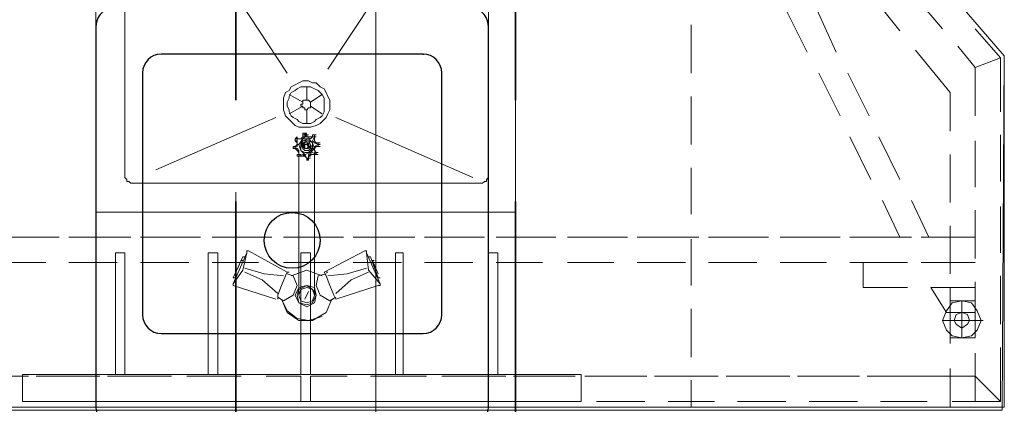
# Model space of a CAD drawing. Header units: millimetres. Extents: x 82175 to 237000, y 24756 to 471700.
# Tile 31 of 256: x 116038 to 117095, y 95196 to 95609. Entities that reach past the tile are written whole.
import ezdxf

# ---------------------------------------------------------------- set-up
doc = ezdxf.new("R2010")
doc.units = ezdxf.units.MM
doc.linetypes.add('Krawędzie ukryte', pattern=[3.912222, 2.822222, -1.09])
doc.linetypes.add('Kropki i Kreski', pattern=[6.702778, 3.527778, -1.763889, 0, -1.411111])
for name, color, linetype in [('2D - Rysunki i Obrazki', 8, 'Continuous'), ('Konstrukcja - Belki', 8, 'Continuous'), ('Konstrukcja - Siatka mod', 8, 'Continuous'), ('Konstrukcja - Ściany nośne wew..P', 8, 'Continuous'), ('Wnętrze - Wyposażenie', 8, 'Continuous')]:
    doc.layers.add(name, color=color, linetype=linetype)

msp = doc.modelspace()

# ---------------------------------------------------------------- linework, layer by layer
at = {"layer": '2D - Rysunki i Obrazki', "color": 8, "linetype": 'Continuous', "lineweight": 13, "ltscale": 100, "flags": 128}
for points in [[(117092.3, 95190), (115592.3, 95190), (115595.3, 95570.5), (115918.8, 95943.7), (116773.1, 95943.7), (117094.5, 95570.5)], [(115595.3, 95193.1), (115595.3, 95570.5), (115918.8, 95943.7), (116773.1, 95943.7), (117094.5, 95570.5), (117094.5, 95193.1)], [(115595.3, 95193.1), (115595.3, 95570.5), (115918.8, 95943.7), (116773.1, 95943.7), (117094.5, 95570.5), (117094.5, 95193.1)], [(115595.3, 95193.1), (115595.3, 95570.5), (115918.8, 95943.7), (116773.1, 95943.7), (117094.5, 95570.5), (117094.5, 95193.1)], [(115595.3, 95193.1), (115595.3, 95570.5), (115918.8, 95943.7), (116773.1, 95943.7), (117094.5, 95570.5), (117094.5, 95193.1)], [(115595.3, 95193.1), (115595.3, 95570.5), (115918.8, 95943.7), (116773.1, 95943.7), (117094.5, 95570.5), (117094.5, 95193.1)], [(115595.3, 95193.1), (115595.3, 95570.5), (115918.8, 95943.7), (116773.1, 95943.7), (117094.5, 95570.5), (117094.5, 95193.1)], [(116569.9, 95852.5), (116569.9, 95402.5)], [(116362.5, 95500), (116366.7, 95504.1), (116368.8, 95508.3), (116370.8, 95512.4), (116370.8, 95516.6), (116370.8, 95522.8), (116368.8, 95526.9), (116366.7, 95531.1), (116364.6, 95535.2), (116360.5, 95537.3), (116356.3, 95541.5), (116352.2, 95541.5), (116348, 95543.5), (116341.8, 95543.5), (116337.7, 95541.5), (116333.5, 95539.4), (116329.4, 95537.3), (116327.3, 95533.2), (116323.1, 95531.1), (116321.1, 95524.9), (116321.1, 95520.7), (116321.1, 95516.6), (116321.1, 95512.4), (116323.1, 95506.2), (116325.2, 95504.1), (116329.4, 95500), (116333.5, 95495.8), (116337.7, 95493.8), (116341.8, 95493.8), (116346, 95493.8), (116350.1, 95493.8), (116356.3, 95495.8), (116360.5, 95497.9)], [(116360.5, 95504.1), (116362.5, 95506.2), (116364.6, 95510.4), (116364.6, 95514.5), (116364.6, 95518.7), (116364.6, 95520.7), (116364.6, 95524.9), (116362.5, 95529), (116360.5, 95531.1), (116358.4, 95533.2), (116354.2, 95535.2), (116350.1, 95537.3), (116348, 95537.3), (116343.9, 95537.3), (116339.7, 95537.3), (116335.6, 95535.2), (116333.5, 95533.2), (116329.4, 95531.1), (116327.3, 95526.9), (116327.3, 95524.9), (116325.2, 95520.7), (116325.2, 95516.6), (116327.3, 95512.4), (116327.3, 95510.4), (116329.4, 95506.2), (116331.4, 95504.1), (116335.6, 95502.1), (116337.7, 95500), (116341.8, 95497.9), (116346, 95497.9), (116350.1, 95497.9), (116354.2, 95500), (116356.3, 95502.1)], [(116350.1, 95514.5), (116350.1, 95516.6), (116350.1, 95518.7), (116350.1, 95520.7), (116348, 95522.8), (116346, 95522.8), (116343.9, 95522.8), (116341.8, 95522.8), (116341.8, 95520.7), (116341.8, 95518.7), (116339.7, 95518.7), (116339.7, 95516.6), (116341.8, 95516.6), (116341.8, 95514.5), (116343.9, 95514.5), (116343.9, 95512.4), (116346, 95512.4), (116348, 95514.5)], [(116356.3, 95464.7), (116352.2, 95466.8), (116348, 95464.7), (116348, 95460.6), (116346, 95460.6), (116343.9, 95462.7), (116341.8, 95464.7), (116337.7, 95462.7), (116337.7, 95464.7), (116337.7, 95468.9), (116335.6, 95471), (116331.4, 95471), (116335.6, 95473), (116335.6, 95475.1), (116335.6, 95479.3), (116335.6, 95481.3), (116337.7, 95481.3), (116341.8, 95481.3), (116343.9, 95483.4), (116343.9, 95485.5), (116346, 95483.4), (116350.1, 95481.3), (116352.2, 95483.4), (116354.2, 95483.4), (116352.2, 95479.3), (116354.2, 95477.2), (116358.4, 95475.1), (116354.2, 95473), (116354.2, 95468.9)], [(116346, 95460.6), (116348, 95460.6), (116348, 95464.7), (116352.2, 95466.8), (116356.3, 95464.7), (116354.2, 95468.9), (116354.2, 95473), (116358.4, 95475.1), (116354.2, 95477.2), (116352.2, 95479.3), (116354.2, 95483.4), (116352.2, 95483.4), (116350.1, 95481.3), (116346, 95483.4), (116343.9, 95485.5), (116343.9, 95483.4), (116341.8, 95481.3), (116337.7, 95481.3), (116335.6, 95481.3), (116335.6, 95479.3), (116335.6, 95475.1), (116335.6, 95473), (116331.4, 95471), (116333.5, 95471), (116335.6, 95471), (116337.7, 95468.9), (116337.7, 95464.7), (116337.7, 95462.7), (116341.8, 95464.7), (116343.9, 95464.7)], [(116343.9, 95487.5), (116341.8, 95487.5), (116341.8, 95485.5), (116341.8, 95487.5)], [(116341.8, 95485.5), (116341.8, 95483.4)], [(116346, 95485.5), (116343.9, 95487.5)], [(116352.2, 95483.4), (116350.1, 95483.4), (116346, 95483.4), (116346, 95485.5), (116346, 95483.4), (116350.1, 95483.4)], [(116354.2, 95485.5), (116354.2, 95483.4), (116352.2, 95483.4), (116354.2, 95483.4)], [(116354.2, 95485.5), (116352.2, 95485.5)], [(116352.2, 95485.5), (116352.2, 95483.4)], [(116352.2, 95485.5), (116352.2, 95483.4), (116354.2, 95483.4), (116354.2, 95485.5)], [(116352.2, 95483.4), (116354.2, 95483.4), (116354.2, 95485.5), (116354.2, 95483.4)], [(116354.2, 95483.4), (116354.2, 95485.5)], [(116331.4, 95473), (116333.5, 95473), (116335.6, 95475.1), (116335.6, 95473), (116331.4, 95471)], [(116335.6, 95475.1), (116333.5, 95473), (116331.4, 95473), (116333.5, 95473)], [(116331.4, 95471), (116335.6, 95473), (116335.6, 95475.1), (116333.5, 95473), (116331.4, 95473)], [(116331.4, 95473), (116331.4, 95471)], [(116331.4, 95473), (116331.4, 95471)], [(116333.5, 95479.3), (116335.6, 95477.2), (116335.6, 95475.1), (116335.6, 95477.2)], [(116341.8, 95483.4), (116339.7, 95481.3), (116337.7, 95481.3), (116335.6, 95481.3), (116337.7, 95481.3), (116339.7, 95481.3)], [(116354.2, 95471), (116350.1, 95466.8), (116343.9, 95464.7), (116339.7, 95468.9), (116337.7, 95475.1), (116341.8, 95479.3), (116348, 95481.3), (116352.2, 95477.2)], [(116337.7, 95475.1), (116341.8, 95479.3), (116348, 95481.3), (116352.2, 95477.2), (116354.2, 95471), (116350.1, 95466.8), (116343.9, 95464.7), (116339.7, 95468.9)], [(116352.2, 95471), (116352.2, 95477.2), (116348, 95479.3), (116341.8, 95479.3), (116339.7, 95475.1), (116339.7, 95468.9), (116343.9, 95466.8), (116350.1, 95466.8)], [(116350.1, 95471), (116348, 95468.9), (116343.9, 95468.9), (116341.8, 95471), (116341.8, 95473), (116343.9, 95477.2), (116346, 95477.2), (116348, 95475.1)], [(116354.2, 95481.3), (116354.2, 95483.4)], [(116354.2, 95471), (116356.3, 95473), (116358.4, 95473), (116356.3, 95473)], [(116358.4, 95477.2), (116358.4, 95475.1)], [(116358.4, 95475.1), (116358.4, 95477.2)], [(116358.4, 95473), (116358.4, 95475.1)], [(116358.4, 95473), (116358.4, 95475.1)], [(116331.4, 95471), (116333.5, 95471)], [(116331.4, 95471), (116333.5, 95471)], [(116331.4, 95471), (116333.5, 95471)], [(116333.5, 95471), (116335.6, 95468.9), (116337.7, 95466.8), (116337.7, 95464.7), (116337.7, 95466.8), (116335.6, 95468.9)], [(116335.6, 95464.7), (116335.6, 95462.7)], [(116337.7, 95464.7), (116335.6, 95464.7)], [(116337.7, 95462.7), (116335.6, 95462.7)], [(116335.6, 95462.7), (116337.7, 95462.7)], [(116335.6, 95462.7), (116337.7, 95462.7)], [(116337.7, 95462.7), (116335.6, 95462.7)], [(116346, 95460.6), (116343.9, 95462.7), (116341.8, 95464.7), (116337.7, 95462.7), (116341.8, 95464.7), (116343.9, 95464.7)], [(116337.7, 95462.7), (116341.8, 95462.7), (116343.9, 95462.7), (116346, 95460.6), (116343.9, 95462.7), (116341.8, 95464.7)], [(116346, 95460.6), (116343.9, 95462.7), (116341.8, 95464.7), (116337.7, 95462.7), (116341.8, 95462.7), (116343.9, 95462.7)], [(116348, 95462.7), (116350.1, 95464.7), (116352.2, 95464.7), (116354.2, 95464.7), (116352.2, 95464.7), (116350.1, 95464.7)], [(116354.2, 95464.7), (116356.3, 95464.7)], [(116356.3, 95464.7), (116354.2, 95464.7)], [(116356.3, 95464.7), (116356.3, 95466.8)], [(116346, 95460.6), (116346, 95458.5), (116348, 95460.6)], [(116346, 95460.6), (116346, 95458.5)], [(116346, 95458.5), (116348, 95460.6)], [(116346, 95458.5), (116346, 95460.6), (116348, 95460.6)], [(116333.5, 95313.4), (116337.7, 95305.1), (116346, 95300.9), (116354.2, 95305.1), (116356.3, 95313.4), (116354.2, 95321.7), (116346, 95323.7), (116337.7, 95321.7)], [(116335.6, 95313.4), (116337.7, 95305.1), (116346, 95303), (116352.2, 95305.1), (116356.3, 95313.4), (116352.2, 95319.6), (116346, 95323.7), (116337.7, 95319.6)], [(116337.7, 95313.4), (116339.7, 95307.2), (116346, 95305.1), (116352.2, 95307.2), (116354.2, 95313.4), (116352.2, 95319.6), (116346, 95321.7), (116339.7, 95319.6)], [(117063.4, 95307.2), (117036.4, 95307.2), (117036.4, 95267.8), (117063.4, 95267.8)], [(117040.6, 95286.4), (117042.7, 95282.3), (117048.9, 95278.1), (117055.1, 95282.3), (117057.2, 95286.4), (117055.1, 95292.6), (117048.9, 95294.7), (117042.7, 95292.6)], [(117036.4, 95267.8), (117063.4, 95267.8)]]:
    msp.add_lwpolyline(points, close=True, dxfattribs=at)
for points in [[(116569.9, 95402.5), (116119.9, 95402.5), (116119.9, 95852.5), (116569.9, 95852.5)], [(116569.9, 95402.5), (116569.9, 95852.5)], [(116151, 95813.1), (116151, 95444)], [(116540.9, 95444), (116540.9, 95813.1)], [(116325.2, 95551.8), (116173.9, 95782)], [(116518.1, 95782), (116368.8, 95556)], [(116982.5, 95597.4), (116951.4, 95636.8)], [(117028.1, 95599.5), (116995, 95638.9)], [(116883, 95574.6), (116860.2, 95620.3)], [(116893.4, 95620.3), (116914.1, 95574.6)], [(116758.6, 95603.7), (116758.6, 95551.8)], [(117090.4, 95568.4), (117063.4, 95599.5)], [(117063.4, 95558), (117044.7, 95580.9)], [(117036.4, 95489.6), (117036.4, 95531.1), (116999.1, 95576.7)], [(117063.4, 95558), (117090.4, 95568.4)], [(117090.4, 95510.4), (117090.4, 95568.4)], [(117063.4, 95506.2), (117063.4, 95558)], [(116918.3, 95506.2), (116895.4, 95551.8)], [(116926.5, 95551.8), (116949.4, 95506.2)], [(116346, 95522.8), (116346, 95537.3)], [(116341.8, 95520.7), (116327.3, 95529)], [(116350.1, 95520.7), (116362.5, 95529)], [(116758.6, 95526.9), (116758.6, 95475.1)], [(116341.8, 95516.6), (116327.3, 95508.3)], [(116350.1, 95516.6), (116362.5, 95508.3)], [(116346, 95512.4), (116346, 95497.9)], [(116312.8, 95504.1), (116184.2, 95448.2)], [(116377.1, 95504.1), (116524.3, 95439.9)], [(116341.8, 95485.5), (116341.8, 95487.5), (116343.9, 95487.5)], [(116343.9, 95487.5), (116341.8, 95487.5), (116341.8, 95485.5)], [(116341.8, 95485.5), (116343.9, 95485.5)], [(116341.8, 95485.5), (116341.8, 95483.4), (116343.9, 95483.4)], [(116341.8, 95485.5), (116343.9, 95485.5), (116343.9, 95483.4)], [(116341.8, 95485.5), (116343.9, 95485.5)], [(116343.9, 95485.5), (116341.8, 95485.5)], [(116343.9, 95485.5), (116343.9, 95483.4), (116341.8, 95483.4)], [(116343.9, 95485.5), (116341.8, 95485.5), (116341.8, 95483.4)], [(116343.9, 95487.5), (116343.9, 95485.5)], [(116343.9, 95487.5), (116343.9, 95485.5)], [(116343.9, 95487.5), (116346, 95485.5), (116343.9, 95485.5)], [(116343.9, 95487.5), (116343.9, 95485.5)], [(116343.9, 95487.5), (116343.9, 95485.5)], [(116343.9, 95487.5), (116346, 95487.5)], [(116343.9, 95485.5), (116343.9, 95487.5)], [(116343.9, 95485.5), (116343.9, 95487.5)], [(116343.9, 95485.5), (116346, 95485.5), (116343.9, 95487.5)], [(116343.9, 95485.5), (116343.9, 95487.5)], [(116343.9, 95485.5), (116343.9, 95487.5)], [(116343.9, 95485.5), (116346, 95485.5)], [(116343.9, 95485.5), (116346, 95485.5)], [(116346, 95485.5), (116343.9, 95485.5)], [(116352.2, 95483.4), (116350.1, 95481.3), (116346, 95483.4), (116343.9, 95485.5)], [(116343.9, 95485.5), (116346, 95485.5)], [(116343.9, 95485.5), (116346, 95483.4), (116350.1, 95481.3), (116352.2, 95483.4)], [(116346, 95485.5), (116346, 95483.4), (116350.1, 95483.4), (116352.2, 95483.4)], [(116346, 95485.5), (116348, 95485.5)], [(116352.2, 95483.4), (116350.1, 95483.4), (116346, 95483.4), (116346, 95485.5)], [(116352.2, 95483.4), (116352.2, 95485.5)], [(116352.2, 95485.5), (116354.2, 95485.5), (116354.2, 95483.4), (116352.2, 95483.4)], [(116354.2, 95485.5), (116356.3, 95485.5)], [(117090.4, 95435.7), (117090.4, 95485.5)], [(116331.4, 95471), (116331.4, 95473)], [(116331.4, 95471), (116331.4, 95473)], [(116331.4, 95473), (116333.5, 95473)], [(116335.6, 95481.3), (116333.5, 95481.3), (116335.6, 95483.4)], [(116335.6, 95481.3), (116333.5, 95481.3), (116335.6, 95483.4)], [(116335.6, 95481.3), (116333.5, 95481.3), (116333.5, 95479.3)], [(116333.5, 95481.3), (116335.6, 95481.3)], [(116333.5, 95481.3), (116333.5, 95479.3)], [(116335.6, 95481.3), (116333.5, 95481.3), (116333.5, 95479.3)], [(116335.6, 95481.3), (116333.5, 95481.3)], [(116335.6, 95481.3), (116333.5, 95481.3), (116333.5, 95479.3), (116333.5, 95481.3)], [(116333.5, 95481.3), (116335.6, 95481.3)], [(116333.5, 95481.3), (116333.5, 95479.3)], [(116333.5, 95481.3), (116335.6, 95481.3)], [(116333.5, 95479.3), (116333.5, 95481.3), (116335.6, 95481.3), (116333.5, 95481.3), (116335.6, 95481.3)], [(116333.5, 95479.3), (116333.5, 95481.3), (116335.6, 95481.3)], [(116333.5, 95481.3), (116335.6, 95481.3)], [(116333.5, 95481.3), (116335.6, 95481.3)], [(116335.6, 95475.1), (116335.6, 95477.2), (116333.5, 95479.3)], [(116333.5, 95479.3), (116335.6, 95479.3)], [(116333.5, 95479.3), (116335.6, 95477.2), (116335.6, 95475.1)], [(116335.6, 95481.3), (116335.6, 95483.4)], [(116335.6, 95481.3), (116337.7, 95481.3), (116339.7, 95481.3), (116341.8, 95483.4)], [(116343.9, 95483.4), (116341.8, 95481.3), (116337.7, 95481.3), (116335.6, 95481.3)], [(116335.6, 95481.3), (116335.6, 95483.4)], [(116335.6, 95481.3), (116337.7, 95481.3), (116341.8, 95481.3), (116343.9, 95483.4)], [(116341.8, 95483.4), (116339.7, 95481.3), (116337.7, 95481.3), (116335.6, 95481.3)], [(116335.6, 95481.3), (116337.7, 95481.3)], [(116335.6, 95481.3), (116337.7, 95481.3)], [(116335.6, 95481.3), (116335.6, 95479.3), (116335.6, 95475.1)], [(116335.6, 95481.3), (116337.7, 95481.3)], [(116335.6, 95475.1), (116335.6, 95479.3), (116335.6, 95481.3)], [(116335.6, 95475.1), (116337.7, 95475.1)], [(116335.6, 95475.1), (116337.7, 95475.1)], [(116335.6, 95475.1), (116337.7, 95475.1)], [(116335.6, 95475.1), (116337.7, 95475.1)], [(116335.6, 95475.1), (116337.7, 95475.1)], [(116337.7, 95475.1), (116341.8, 95481.3), (116348, 95481.3), (116352.2, 95477.2), (116354.2, 95471)], [(116354.2, 95471), (116350.1, 95466.8), (116343.9, 95464.7), (116339.7, 95468.9), (116337.7, 95475.1), (116341.8, 95481.3), (116348, 95481.3), (116352.2, 95477.2), (116354.2, 95471), (116350.1, 95466.8), (116343.9, 95464.7), (116339.7, 95468.9), (116337.7, 95475.1)], [(116339.7, 95475.1), (116341.8, 95479.3), (116348, 95479.3), (116352.2, 95477.2), (116352.2, 95471)], [(116339.7, 95475.1), (116341.8, 95477.2), (116348, 95479.3), (116350.1, 95475.1), (116352.2, 95471)], [(116339.7, 95475.1), (116341.8, 95477.2), (116348, 95479.3)], [(116339.7, 95475.1), (116341.8, 95479.3), (116348, 95479.3)], [(116339.7, 95475.1), (116341.8, 95479.3), (116348, 95479.3), (116352.2, 95477.2), (116352.2, 95471)], [(116339.7, 95475.1), (116341.8, 95479.3), (116348, 95479.3), (116352.2, 95477.2), (116352.2, 95471)], [(116352.2, 95471), (116350.1, 95466.8), (116343.9, 95466.8), (116339.7, 95468.9), (116339.7, 95475.1), (116341.8, 95479.3), (116348, 95479.3), (116352.2, 95477.2), (116352.2, 95471), (116350.1, 95466.8), (116343.9, 95466.8), (116339.7, 95468.9), (116339.7, 95475.1)], [(116339.7, 95475.1), (116343.9, 95477.2), (116346, 95477.2), (116350.1, 95475.1), (116350.1, 95471)], [(116339.7, 95475.1), (116343.9, 95477.2), (116346, 95477.2)], [(116352.2, 95471), (116348, 95466.8), (116343.9, 95466.8), (116339.7, 95468.9), (116339.7, 95475.1)], [(116341.8, 95473), (116341.8, 95475.1), (116339.7, 95475.1)], [(116341.8, 95473), (116341.8, 95475.1), (116339.7, 95475.1)], [(116352.2, 95471), (116348, 95466.8), (116343.9, 95466.8), (116339.7, 95468.9), (116339.7, 95475.1)], [(116343.9, 95473), (116341.8, 95473), (116341.8, 95475.1), (116339.7, 95475.1)], [(116343.9, 95473), (116341.8, 95473), (116341.8, 95475.1), (116339.7, 95475.1)], [(116350.1, 95471), (116348, 95468.9), (116343.9, 95468.9), (116341.8, 95471), (116339.7, 95475.1)], [(116341.8, 95473), (116339.7, 95475.1)], [(116341.8, 95473), (116339.7, 95475.1)], [(116339.7, 95475.1), (116341.8, 95473), (116343.9, 95473)], [(116343.9, 95468.9), (116341.8, 95471), (116339.7, 95475.1)], [(116339.7, 95475.1), (116341.8, 95473), (116343.9, 95473)], [(116339.7, 95475.1), (116341.8, 95475.1), (116341.8, 95473)], [(116343.9, 95466.8), (116339.7, 95468.9), (116339.7, 95475.1)], [(116339.7, 95475.1), (116341.8, 95475.1), (116341.8, 95473)], [(116339.7, 95475.1), (116341.8, 95475.1)], [(116343.9, 95466.8), (116339.7, 95468.9), (116339.7, 95475.1)], [(116339.7, 95475.1), (116341.8, 95475.1), (116341.8, 95471), (116343.9, 95468.9)], [(116339.7, 95475.1), (116341.8, 95475.1)], [(116352.2, 95471), (116350.1, 95466.8), (116343.9, 95466.8), (116339.7, 95468.9), (116339.7, 95475.1)], [(116339.7, 95475.1), (116341.8, 95475.1)], [(116341.8, 95483.4), (116343.9, 95483.4)], [(116343.9, 95483.4), (116341.8, 95483.4)], [(116343.9, 95468.9), (116348, 95468.9), (116350.1, 95471), (116350.1, 95475.1), (116346, 95477.2), (116343.9, 95477.2), (116341.8, 95475.1), (116341.8, 95471), (116343.9, 95468.9), (116348, 95468.9), (116350.1, 95471), (116350.1, 95475.1), (116346, 95477.2)], [(116343.9, 95468.9), (116348, 95468.9), (116350.1, 95471), (116350.1, 95475.1), (116346, 95477.2), (116343.9, 95477.2), (116341.8, 95475.1)], [(116346, 95477.2), (116343.9, 95477.2), (116341.8, 95475.1), (116341.8, 95471), (116343.9, 95468.9)], [(116350.1, 95471), (116348, 95475.1), (116346, 95477.2), (116343.9, 95477.2), (116341.8, 95473)], [(116346, 95477.2), (116343.9, 95477.2), (116341.8, 95475.1)], [(116341.8, 95475.1), (116341.8, 95471), (116343.9, 95468.9)], [(116348, 95473), (116348, 95475.1), (116346, 95475.1), (116343.9, 95475.1), (116341.8, 95473)], [(116348, 95473), (116348, 95475.1), (116346, 95475.1), (116343.9, 95475.1), (116341.8, 95473)], [(116341.8, 95473), (116343.9, 95471), (116348, 95471), (116348, 95473)], [(116341.8, 95473), (116341.8, 95471), (116343.9, 95468.9), (116348, 95468.9), (116350.1, 95471)], [(116341.8, 95473), (116343.9, 95471), (116348, 95471), (116348, 95473)], [(116343.9, 95483.4), (116346, 95483.4)], [(116343.9, 95483.4), (116346, 95483.4)], [(116348, 95473), (116346, 95475.1), (116343.9, 95475.1), (116343.9, 95473)], [(116348, 95473), (116346, 95475.1), (116343.9, 95475.1), (116343.9, 95473)], [(116343.9, 95473), (116343.9, 95471), (116346, 95471), (116348, 95473)], [(116343.9, 95473), (116343.9, 95471), (116346, 95471), (116348, 95473)], [(116346, 95477.2), (116348, 95477.2)], [(116346, 95477.2), (116350.1, 95475.1), (116350.1, 95471)], [(116352.2, 95471), (116350.1, 95471), (116350.1, 95475.1), (116346, 95477.2)], [(116348, 95479.3), (116350.1, 95475.1), (116352.2, 95471)], [(116348, 95479.3), (116352.2, 95477.2), (116352.2, 95471)], [(116348, 95473), (116350.1, 95471), (116352.2, 95471)], [(116348, 95473), (116350.1, 95471), (116352.2, 95471)], [(116348, 95473), (116350.1, 95471), (116352.2, 95471)], [(116348, 95473), (116350.1, 95471), (116352.2, 95471)], [(116350.1, 95471), (116348, 95473)], [(116350.1, 95471), (116348, 95473)], [(116352.2, 95471), (116350.1, 95471), (116348, 95473)], [(116352.2, 95471), (116350.1, 95471), (116348, 95473)], [(116352.2, 95483.4), (116354.2, 95483.4), (116356.3, 95483.4)], [(116352.2, 95483.4), (116354.2, 95483.4)], [(116352.2, 95483.4), (116354.2, 95483.4)], [(116358.4, 95475.1), (116354.2, 95477.2), (116352.2, 95479.3), (116354.2, 95483.4), (116354.2, 95481.3)], [(116352.2, 95483.4), (116354.2, 95483.4)], [(116352.2, 95483.4), (116354.2, 95483.4)], [(116354.2, 95483.4), (116352.2, 95479.3), (116354.2, 95477.2), (116358.4, 95475.1)], [(116354.2, 95483.4), (116356.3, 95483.4)], [(116354.2, 95483.4), (116356.3, 95483.4)], [(116354.2, 95483.4), (116356.3, 95483.4)], [(116354.2, 95483.4), (116356.3, 95483.4)], [(116354.2, 95483.4), (116356.3, 95483.4)], [(116354.2, 95483.4), (116354.2, 95481.3)], [(116354.2, 95481.3), (116354.2, 95479.3), (116356.3, 95477.2), (116358.4, 95477.2)], [(116358.4, 95477.2), (116356.3, 95477.2), (116354.2, 95479.3), (116354.2, 95481.3)], [(116354.2, 95481.3), (116354.2, 95479.3), (116356.3, 95477.2), (116358.4, 95477.2)], [(116358.4, 95477.2), (116356.3, 95477.2), (116354.2, 95479.3), (116354.2, 95481.3)], [(116356.3, 95464.7), (116354.2, 95468.9), (116354.2, 95473), (116358.4, 95475.1)], [(116358.4, 95475.1), (116354.2, 95473), (116354.2, 95468.9), (116356.3, 95464.7)], [(116358.4, 95473), (116356.3, 95473), (116354.2, 95471)], [(116354.2, 95471), (116356.3, 95473), (116358.4, 95473)], [(116358.4, 95477.2), (116358.4, 95475.1)], [(116358.4, 95477.2), (116360.5, 95477.2)], [(116358.4, 95475.1), (116358.4, 95477.2)], [(116358.4, 95475.1), (116358.4, 95477.2)], [(116358.4, 95477.2), (116360.5, 95477.2)], [(116358.4, 95475.1), (116358.4, 95477.2)], [(116358.4, 95475.1), (116360.5, 95475.1)], [(116358.4, 95475.1), (116360.5, 95475.1)], [(116358.4, 95475.1), (116358.4, 95473)], [(116358.4, 95475.1), (116360.5, 95475.1)], [(116358.4, 95473), (116358.4, 95475.1)], [(116358.4, 95475.1), (116360.5, 95475.1)], [(116358.4, 95475.1), (116360.5, 95475.1)], [(116358.4, 95475.1), (116360.5, 95475.1)], [(116358.4, 95473), (116358.4, 95475.1)], [(116358.4, 95475.1), (116360.5, 95475.1)], [(116358.4, 95475.1), (116360.5, 95475.1)], [(116358.4, 95475.1), (116360.5, 95475.1)], [(116358.4, 95475.1), (116358.4, 95473)], [(116358.4, 95473), (116360.5, 95473)], [(116951.4, 95437.8), (116928.6, 95483.4)], [(116959.7, 95483.4), (116982.5, 95437.8)], [(117063.4, 95429.5), (117063.4, 95479.3)], [(116331.4, 95471), (116333.5, 95471)], [(116331.4, 95471), (116333.5, 95471), (116335.6, 95471)], [(116331.4, 95471), (116333.5, 95471)], [(116331.4, 95471), (116333.5, 95471)], [(116333.5, 95471), (116331.4, 95471)], [(116337.7, 95464.7), (116337.7, 95468.9), (116335.6, 95471), (116331.4, 95471)], [(116333.5, 95471), (116331.4, 95471)], [(116337.7, 95464.7), (116337.7, 95466.8), (116335.6, 95468.9), (116333.5, 95471)], [(116333.5, 95471), (116335.6, 95471), (116337.7, 95468.9), (116337.7, 95464.7)], [(116333.5, 95471), (116335.6, 95471)], [(116333.5, 95471), (116335.6, 95468.9), (116337.7, 95466.8), (116337.7, 95464.7)], [(116337.7, 95462.7), (116335.6, 95462.7), (116335.6, 95464.7), (116335.6, 95462.7)], [(116335.6, 95464.7), (116335.6, 95462.7)], [(116335.6, 95464.7), (116335.6, 95462.7)], [(116337.7, 95464.7), (116335.6, 95464.7)], [(116337.7, 95464.7), (116337.7, 95462.7), (116335.6, 95462.7), (116335.6, 95464.7)], [(116335.6, 95464.7), (116337.7, 95464.7)], [(116337.7, 95464.7), (116335.6, 95464.7), (116335.6, 95462.7), (116337.7, 95462.7)], [(116337.7, 95462.7), (116335.6, 95462.7)], [(116335.6, 95462.7), (116337.7, 95462.7)], [(116337.7, 95313.4), (116337.7, 95464.7)], [(116337.7, 95464.7), (116339.7, 95464.7)], [(116337.7, 95464.7), (116339.7, 95464.7)], [(116337.7, 95464.7), (116339.7, 95464.7)], [(116337.7, 95464.7), (116337.7, 95462.7)], [(116337.7, 95464.7), (116339.7, 95464.7)], [(116337.7, 95462.7), (116339.7, 95462.7)], [(116337.7, 95462.7), (116339.7, 95462.7)], [(116337.7, 95462.7), (116339.7, 95462.7)], [(116337.7, 95462.7), (116339.7, 95462.7)], [(116337.7, 95462.7), (116339.7, 95462.7)], [(116337.7, 95462.7), (116339.7, 95462.7)], [(116337.7, 95462.7), (116339.7, 95462.7)], [(116337.7, 95462.7), (116339.7, 95462.7)], [(116350.1, 95471), (116348, 95468.9), (116343.9, 95468.9)], [(116352.2, 95471), (116348, 95466.8), (116343.9, 95466.8)], [(116352.2, 95471), (116348, 95466.8), (116343.9, 95466.8)], [(116343.9, 95468.9), (116348, 95468.9), (116350.1, 95471)], [(116343.9, 95468.9), (116346, 95468.9)], [(116348, 95460.6), (116348, 95464.7), (116352.2, 95466.8), (116356.3, 95464.7)], [(116356.3, 95464.7), (116352.2, 95466.8), (116348, 95464.7), (116348, 95460.6)], [(116354.2, 95464.7), (116352.2, 95464.7), (116350.1, 95464.7), (116348, 95462.7)], [(116348, 95462.7), (116352.2, 95464.7), (116354.2, 95464.7)], [(116348, 95462.7), (116350.1, 95464.7), (116352.2, 95464.7), (116354.2, 95464.7)], [(116348, 95462.7), (116352.2, 95464.7), (116354.2, 95464.7)], [(116348, 95460.6), (116348, 95462.7)], [(116348, 95462.7), (116348, 95460.6)], [(116348, 95462.7), (116350.1, 95462.7)], [(116348, 95460.6), (116348, 95462.7), (116348, 95460.6), (116348, 95462.7)], [(116348, 95462.7), (116350.1, 95462.7)], [(116348, 95460.6), (116348, 95462.7)], [(116348, 95462.7), (116348, 95460.6)], [(116348, 95462.7), (116350.1, 95462.7)], [(116350.1, 95471), (116352.2, 95471)], [(116352.2, 95471), (116350.1, 95471)], [(116352.2, 95471), (116354.2, 95471)], [(116354.2, 95471), (116354.2, 95468.9), (116356.3, 95466.8)], [(116356.3, 95466.8), (116354.2, 95468.9), (116354.2, 95471)], [(116354.2, 95471), (116354.2, 95468.9), (116356.3, 95466.8)], [(116356.3, 95466.8), (116354.2, 95468.9), (116354.2, 95471)], [(116354.2, 95464.7), (116354.2, 95466.8)], [(116354.2, 95466.8), (116354.2, 95464.7)], [(116354.2, 95313.4), (116354.2, 95464.7)], [(116354.2, 95464.7), (116356.3, 95464.7)], [(116354.2, 95464.7), (116356.3, 95464.7)], [(116354.2, 95464.7), (116356.3, 95464.7)], [(116354.2, 95464.7), (116356.3, 95464.7), (116358.4, 95464.7)], [(116354.2, 95464.7), (116356.3, 95464.7)], [(116354.2, 95464.7), (116356.3, 95464.7)], [(116356.3, 95464.7), (116354.2, 95464.7)], [(116354.2, 95464.7), (116356.3, 95464.7)], [(116356.3, 95466.8), (116356.3, 95464.7)], [(116356.3, 95466.8), (116356.3, 95464.7)], [(116356.3, 95466.8), (116356.3, 95464.7)], [(116356.3, 95466.8), (116356.3, 95464.7)], [(116356.3, 95466.8), (116356.3, 95464.7)], [(116356.3, 95466.8), (116358.4, 95466.8)], [(116356.3, 95466.8), (116358.4, 95466.8)], [(116356.3, 95466.8), (116358.4, 95466.8)], [(116356.3, 95464.7), (116356.3, 95466.8)], [(116356.3, 95464.7), (116358.4, 95464.7)], [(116356.3, 95464.7), (116358.4, 95464.7)], [(116356.3, 95464.7), (116358.4, 95464.7)], [(116356.3, 95464.7), (116358.4, 95464.7)], [(116356.3, 95464.7), (116358.4, 95464.7)], [(116356.3, 95464.7), (116358.4, 95464.7)], [(116356.3, 95464.7), (116358.4, 95464.7)], [(117036.4, 95412.9), (117036.4, 95464.7)], [(116346, 95460.6), (116348, 95460.6)], [(116346, 95460.6), (116346, 95458.5)], [(116346, 95460.6), (116346, 95458.5)], [(116348, 95460.6), (116346, 95460.6)], [(116346, 95460.6), (116346, 95458.5)], [(116346, 95460.6), (116348, 95460.6)], [(116346, 95458.5), (116346, 95460.6)], [(116346, 95460.6), (116348, 95460.6)], [(116348, 95458.5), (116348, 95460.6), (116346, 95458.5)], [(116346, 95460.6), (116348, 95460.6)], [(116346, 95458.5), (116348, 95458.5)], [(116346, 95458.5), (116348, 95458.5)], [(116346, 95458.5), (116348, 95458.5)], [(116348, 95460.6), (116350.1, 95460.6)], [(116348, 95460.6), (116350.1, 95460.6)], [(116348, 95460.6), (116348, 95458.5)], [(116348, 95460.6), (116348, 95458.5)], [(116348, 95460.6), (116350.1, 95460.6)], [(116348, 95460.6), (116350.1, 95460.6)], [(116348, 95458.5), (116348, 95460.6)], [(116348, 95460.6), (116350.1, 95460.6)], [(116348, 95460.6), (116350.1, 95460.6)], [(116348, 95460.6), (116350.1, 95460.6)], [(116348, 95458.5), (116348, 95460.6)], [(116348, 95458.5), (116348, 95460.6)], [(116348, 95460.6), (116350.1, 95460.6)], [(116348, 95460.6), (116350.1, 95460.6)], [(116348, 95460.6), (116350.1, 95460.6)], [(116151, 95444), (116151, 95441.9), (116151, 95439.9), (116153.1, 95437.8), (116153.1, 95435.7), (116155.2, 95435.7), (116157.3, 95433.6), (116159.3, 95433.6), (116161.4, 95433.6)], [(116540.9, 95444), (116540.9, 95441.9), (116540.9, 95439.9), (116538.8, 95437.8), (116538.8, 95435.7), (116536.7, 95435.7), (116534.6, 95433.6), (116532.6, 95433.6), (116530.5, 95433.6)], [(116758.6, 95450.2), (116758.6, 95400.5)], [(116161.4, 95433.6), (116530.5, 95433.6)], [(116982.5, 95375.6), (116963.9, 95415)], [(116995, 95415), (117013.6, 95375.6)], [(117063.4, 95352.8), (117063.4, 95404.6)], [(117090.4, 95359), (117090.4, 95408.8)], [(117036.4, 95336.2), (117036.4, 95388)], [(116066, 95375.6), (116016.3, 95375.6)], [(116028.7, 95375.6), (116080.5, 95375.6)], [(116142.7, 95375.6), (116090.9, 95375.6)], [(116105.4, 95375.6), (116157.3, 95375.6)], [(116219.5, 95375.6), (116167.6, 95375.6)], [(116182.1, 95375.6), (116231.9, 95375.6)], [(116294.1, 95375.6), (116244.4, 95375.6)], [(116258.9, 95375.6), (116308.6, 95375.6)], [(116370.8, 95375.6), (116321.1, 95375.6)], [(116333.5, 95375.6), (116385.4, 95375.6)], [(116447.6, 95375.6), (116395.7, 95375.6)], [(116410.2, 95375.6), (116462.1, 95375.6)], [(116524.3, 95375.6), (116472.4, 95375.6)], [(116487, 95375.6), (116536.7, 95375.6)], [(116598.9, 95375.6), (116549.2, 95375.6)], [(116563.7, 95375.6), (116613.4, 95375.6)], [(116675.6, 95375.6), (116625.9, 95375.6)], [(116638.3, 95375.6), (116690.2, 95375.6)], [(116752.4, 95375.6), (116700.5, 95375.6)], [(116715, 95375.6), (116766.9, 95375.6)], [(116758.6, 95373.5), (116758.6, 95323.7)], [(116829.1, 95375.6), (116777.2, 95375.6)], [(116791.8, 95375.6), (116841.5, 95375.6)], [(116903.7, 95375.6), (116854, 95375.6)], [(116868.5, 95375.6), (116918.3, 95375.6)], [(116980.5, 95375.6), (116928.6, 95375.6)], [(116943.1, 95375.6), (116995, 95375.6)], [(117063.4, 95375.6), (117005.3, 95375.6)], [(117019.9, 95375.6), (117063.4, 95375.6)], [(116140.7, 95228.4), (116140.7, 95359)], [(116140.7, 95359), (116151, 95359)], [(116151, 95359), (116151, 95228.4)], [(116240.2, 95228.4), (116240.2, 95359)], [(116240.2, 95359), (116250.6, 95359)], [(116250.6, 95359), (116250.6, 95228.4)], [(116281.7, 95359), (116277.5, 95340.3), (116267.2, 95325.8)], [(116281.7, 95359), (116267.2, 95325.8)], [(116283.7, 95361.1), (116281.7, 95361.1), (116281.7, 95359)], [(116325.2, 95338.3), (116283.7, 95361.1)], [(116339.7, 95228.4), (116339.7, 95359)], [(116339.7, 95359), (116350.1, 95359)], [(116350.1, 95359), (116350.1, 95228.4)], [(116364.6, 95338.3), (116408.2, 95361.1)], [(116410.2, 95359), (116410.2, 95361.1), (116408.2, 95361.1)], [(116410.2, 95359), (116412.3, 95340.3), (116424.7, 95325.8)], [(116424.7, 95325.8), (116410.2, 95359)], [(116441.3, 95228.4), (116441.3, 95359)], [(116441.3, 95359), (116449.6, 95359)], [(116449.6, 95359), (116449.6, 95228.4)], [(116540.9, 95228.4), (116540.9, 95359)], [(116540.9, 95359), (116551.2, 95359)], [(116551.2, 95359), (116551.2, 95228.4)], [(116066, 95348.6), (116016.3, 95348.6)], [(116016.3, 95348.6), (116066, 95348.6)], [(116142.7, 95348.6), (116090.9, 95348.6)], [(116090.9, 95348.6), (116142.7, 95348.6)], [(116219.5, 95348.6), (116167.6, 95348.6)], [(116167.6, 95348.6), (116219.5, 95348.6)], [(116294.1, 95348.6), (116244.4, 95348.6)], [(116244.4, 95348.6), (116294.1, 95348.6)], [(116277.5, 95354.8), (116267.2, 95332)], [(116269.2, 95336.2), (116275.5, 95350.7)], [(116275.5, 95350.7), (116277.5, 95350.7)], [(116277.5, 95354.8), (116279.6, 95354.8)], [(116370.8, 95348.6), (116321.1, 95348.6)], [(116321.1, 95348.6), (116370.8, 95348.6)], [(116447.6, 95348.6), (116395.7, 95348.6)], [(116395.7, 95348.6), (116447.6, 95348.6)], [(116412.3, 95354.8), (116414.4, 95354.8)], [(116422.7, 95332), (116414.4, 95354.8)], [(116416.5, 95350.7), (116418.5, 95350.7)], [(116422.7, 95336.2), (116416.5, 95350.7)], [(116524.3, 95348.6), (116472.4, 95348.6)], [(116472.4, 95348.6), (116524.3, 95348.6)], [(116598.9, 95348.6), (116549.2, 95348.6)], [(116549.2, 95348.6), (116598.9, 95348.6)], [(116675.6, 95348.6), (116625.9, 95348.6)], [(116625.9, 95348.6), (116675.6, 95348.6)], [(116752.4, 95348.6), (116700.5, 95348.6)], [(116700.5, 95348.6), (116752.4, 95348.6)], [(116829.1, 95348.6), (116777.2, 95348.6)], [(116777.2, 95348.6), (116829.1, 95348.6)], [(116903.7, 95348.6), (116854, 95348.6)], [(116854, 95348.6), (116903.7, 95348.6)], [(116980.5, 95348.6), (116928.6, 95348.6)], [(116928.6, 95348.6), (116980.5, 95348.6)], [(116943.1, 95348.6), (116943.1, 95321.7), (116990.8, 95321.7)], [(116990.8, 95348.6), (116943.1, 95348.6)], [(117063.4, 95348.6), (117005.3, 95348.6)], [(117005.3, 95348.6), (117036.4, 95348.6)], [(117063.4, 95348.6), (117015.7, 95348.6)], [(116279.6, 95342.4), (116300.3, 95336.2), (116321.1, 95334.1)], [(116314.9, 95315.4), (116298.3, 95330), (116279.6, 95338.3)], [(116325.2, 95338.3), (116323.1, 95334.1), (116319, 95323.7), (116314.9, 95313.4), (116314.9, 95309.2)], [(116325.2, 95338.3), (116327.3, 95338.3)], [(116325.2, 95336.2), (116331.4, 95334.1)], [(116325.2, 95336.2), (116331.4, 95334.1)], [(116362.5, 95334.1), (116346, 95340.3), (116329.4, 95334.1)], [(116362.5, 95334.1), (116346, 95340.3), (116329.4, 95334.1)], [(116366.7, 95336.2), (116358.4, 95334.1)], [(116366.7, 95336.2), (116358.4, 95334.1)], [(116377.1, 95309.2), (116375, 95313.4), (116370.8, 95323.7), (116366.7, 95334.1), (116364.6, 95338.3)], [(116366.7, 95338.3), (116368.8, 95338.3)], [(116368.8, 95334.1), (116389.5, 95336.2), (116410.2, 95342.4)], [(116412.3, 95338.3), (116393.6, 95330), (116377.1, 95315.4)], [(116269.2, 95332), (116267.2, 95332)], [(116267.2, 95325.8), (116267.2, 95323.7)], [(116321.1, 95307.2), (116331.4, 95313.4), (116335.6, 95323.7), (116331.4, 95334.1)], [(116358.4, 95334.1), (116356.3, 95323.7), (116360.5, 95313.4), (116370.8, 95307.2)], [(116422.7, 95332), (116424.7, 95332)], [(116422.7, 95323.7), (116424.7, 95323.7), (116424.7, 95325.8)], [(117063.4, 95276), (117063.4, 95327.9)], [(117090.4, 95282.3), (117090.4, 95334.1)], [(116312.8, 95309.2), (116267.2, 95323.7)], [(116343.9, 95309.2), (116348, 95317.5)], [(116377.1, 95309.2), (116422.7, 95323.7)], [(117032.3, 95294.7), (117015.7, 95321.7)], [(117015.7, 95321.7), (117063.4, 95321.7)], [(117036.4, 95294.7), (117036.4, 95321.7)], [(116314.9, 95311.3), (116321.1, 95307.2)], [(116314.9, 95311.3), (116321.1, 95307.2)], [(116319, 95309.2), (116325.2, 95296.8), (116335.6, 95288.5), (116348, 95286.4), (116362.5, 95290.6)], [(116319, 95309.2), (116325.2, 95294.7), (116337.7, 95286.4), (116352.2, 95286.4), (116366.7, 95294.7), (116372.9, 95309.2)], [(116377.1, 95311.3), (116370.8, 95307.2)], [(116377.1, 95311.3), (116370.8, 95307.2)], [(117028.1, 95286.4), (117032.3, 95296.8), (117038.5, 95305.1), (117048.9, 95307.2), (117059.3, 95305.1)], [(117028.1, 95286.4), (117032.3, 95296.8), (117038.5, 95305.1), (117048.9, 95307.2), (117059.3, 95305.1)], [(117036.4, 95261.5), (117036.4, 95311.3)], [(117063.4, 95267.8), (117063.4, 95307.2), (117036.4, 95307.2), (117036.4, 95267.8)], [(117069.6, 95286.4), (117065.5, 95296.8), (117059.3, 95305.1), (117048.9, 95307.2), (117038.5, 95305.1)], [(117048.9, 95307.2), (117051, 95307.2)], [(117048.9, 95307.2), (117048.9, 95286.4), (117069.6, 95286.4)], [(116758.6, 95298.9), (116758.6, 95247)], [(117063.4, 95294.7), (117036.4, 95294.7), (117032.3, 95294.7)], [(117036.4, 95294.7), (117036.4, 95267.8)], [(117063.4, 95267.8), (117063.4, 95294.7)], [(117028.1, 95286.4), (117030.2, 95286.4)], [(117048.9, 95267.8), (117048.9, 95286.4), (117028.1, 95286.4)], [(117028.1, 95286.4), (117030.2, 95286.4)], [(117028.1, 95286.4), (117032.3, 95276), (117038.5, 95269.8), (117048.9, 95267.8), (117059.3, 95269.8)], [(117069.6, 95286.4), (117065.5, 95276), (117059.3, 95269.8), (117048.9, 95267.8), (117038.5, 95269.8)], [(117069.6, 95286.4), (117065.5, 95276), (117059.3, 95269.8), (117048.9, 95267.8), (117038.5, 95269.8)], [(117048.9, 95286.4), (117051, 95286.4)], [(117048.9, 95286.4), (117051, 95286.4)], [(117069.6, 95286.4), (117071.7, 95286.4)], [(117036.4, 95267.8), (117063.4, 95267.8)], [(117048.9, 95267.8), (117051, 95267.8)], [(117063.4, 95199.3), (117063.4, 95251.2)], [(117090.4, 95199.3), (117090.4, 95257.4)], [(117036.4, 95193.1), (117036.4, 95234.6)], [(116047.4, 95226.3), (115997.6, 95226.3)], [(116640.4, 95199.3), (116640.4, 95228.4), (116041.1, 95228.4), (116041.1, 95199.3)], [(116055.7, 95226.3), (116107.5, 95226.3)], [(116124.1, 95226.3), (116072.2, 95226.3)], [(116132.4, 95226.3), (116163.5, 95226.3)], [(116200.8, 95226.3), (116149, 95226.3)], [(116163.5, 95226.3), (116190.4, 95226.3)], [(116217.4, 95226.3), (116256.8, 95226.3)], [(116275.5, 95226.3), (116225.7, 95226.3)], [(116287.9, 95199.3), (116339.7, 95199.3), (116339.7, 95226.3), (116302.4, 95226.3)], [(116350.1, 95226.3), (116389.5, 95226.3)], [(116350.1, 95199.3), (116350.1, 95226.3)], [(116414.4, 95226.3), (116466.2, 95226.3)], [(116474.5, 95226.3), (116433, 95226.3)], [(116491.1, 95226.3), (116542.9, 95226.3)], [(116528.4, 95226.3), (116501.5, 95226.3)], [(116559.5, 95226.3), (116528.4, 95226.3)], [(116567.8, 95226.3), (116617.6, 95226.3)], [(116634.2, 95226.3), (116584.4, 95226.3)], [(116644.5, 95226.3), (116694.3, 95226.3)], [(116710.9, 95226.3), (116661.1, 95226.3)], [(116719.2, 95226.3), (116771, 95226.3)], [(116787.6, 95226.3), (116735.8, 95226.3)], [(116758.6, 95222.1), (116758.6, 95193.1)], [(116795.9, 95226.3), (116845.7, 95226.3)], [(116864.3, 95226.3), (116812.5, 95226.3)], [(116872.6, 95226.3), (116922.4, 95226.3)], [(116939, 95226.3), (116889.2, 95226.3)], [(116947.3, 95226.3), (116999.1, 95226.3)], [(116997, 95226.3), (116965.9, 95226.3)], [(117036.4, 95226.3), (116997, 95226.3)], [(117024, 95226.3), (117063.4, 95226.3)], [(117063.4, 95226.3), (117090.4, 95199.3)], [(117090.4, 95199.3), (117063.4, 95226.3)], [(116640.4, 95199.3), (116041.1, 95199.3)], [(116059.8, 95199.3), (116109.6, 95199.3)], [(116136.5, 95199.3), (116186.3, 95199.3)], [(116211.2, 95199.3), (116263, 95199.3)], [(116350.1, 95199.3), (116404, 95199.3)], [(116428.9, 95199.3), (116478.7, 95199.3)], [(116505.6, 95199.3), (116555.4, 95199.3)], [(116580.3, 95199.3), (116632.1, 95199.3)], [(116657, 95199.3), (116708.8, 95199.3)], [(116733.7, 95199.3), (116783.5, 95199.3)], [(116808.4, 95199.3), (116860.2, 95199.3)], [(116885.1, 95199.3), (116936.9, 95199.3)], [(116961.8, 95199.3), (117011.6, 95199.3)], [(117038.5, 95199.3), (117090.4, 95199.3), (117063.4, 95199.3)], [(117090.4, 95199.3), (117063.4, 95199.3)]]:
    msp.add_lwpolyline(points, dxfattribs=at)
at = {"layer": 'Konstrukcja - Belki', "color": 8, "linetype": 'Krawędzie ukryte', "lineweight": 35, "ltscale": 100}
for p, q in [((116270, 96978.9), (116270, 92378.9)), ((116570, 96978.9), (116570, 92378.9))]:
    msp.add_line(p, q, dxfattribs=at)
at = {"layer": 'Konstrukcja - Belki', "color": 8, "linetype": 'Kropki i Kreski', "lineweight": 13, "ltscale": 100}
msp.add_line((116420, 96978.9), (116420, 92378.9), dxfattribs=at)
at = {"layer": 'Konstrukcja - Siatka mod', "color": 8, "linetype": 'Kropki i Kreski', "lineweight": 13, "ltscale": 100}
msp.add_line((116420, 91000), (116420, 107964.8), dxfattribs=at)
at = {"layer": 'Konstrukcja - Ściany nośne wew..P', "color": 8, "linetype": 'Krawędzie ukryte', "lineweight": 20, "ltscale": 100, "flags": 128}
for points in [[(116270, 96988.9), (116270, 92678.9)], [(116570, 92378.9), (116570, 96838.9)]]:
    msp.add_lwpolyline(points, dxfattribs=at)
at = {"layer": 'Wnętrze - Wyposażenie', "color": 8, "linetype": 'Continuous', "lineweight": 25, "ltscale": 100}
for p, q in [((116470.9, 95572.3), (116189.9, 95572.3)), ((116169.9, 95552.3), (116169.9, 95292.3)), ((116490.9, 95292.3), (116490.9, 95552.3)), ((116189.9, 95272.3), (116470.9, 95272.3))]:
    msp.add_line(p, q, dxfattribs=at)
at = {"layer": 'Wnętrze - Wyposażenie', "color": 8, "linetype": 'Continuous', "lineweight": 25, "ltscale": 100, "flags": 128}
msp.add_lwpolyline([(116520.9, 95622.3), (116139.9, 95622.3, 0.414214), (116119.9, 95602.3), (116119.9, 95192.3, 0.414214), (116139.9, 95172.3), (116520.9, 95172.3, 0.414214), (116540.9, 95192.3), (116540.9, 95602.3, 0.414214)], format="xyb", close=True, dxfattribs=at)
at = {"layer": 'Wnętrze - Wyposażenie', "color": 8, "linetype": 'Continuous', "lineweight": 25, "ltscale": 100}
msp.add_circle((116330.4, 95372.3), 30, dxfattribs=at)
for centre, start, end in [((116189.9, 95552.3), 90, 180), ((116470.9, 95552.3), 0, 90), ((116189.9, 95292.3), 180, 270), ((116470.9, 95292.3), 270, 0)]:
    msp.add_arc(centre, 20, start, end, dxfattribs=at)
msp.add_point((116470.9, 95572.3), dxfattribs=at)

doc.saveas('drawing.dxf')
